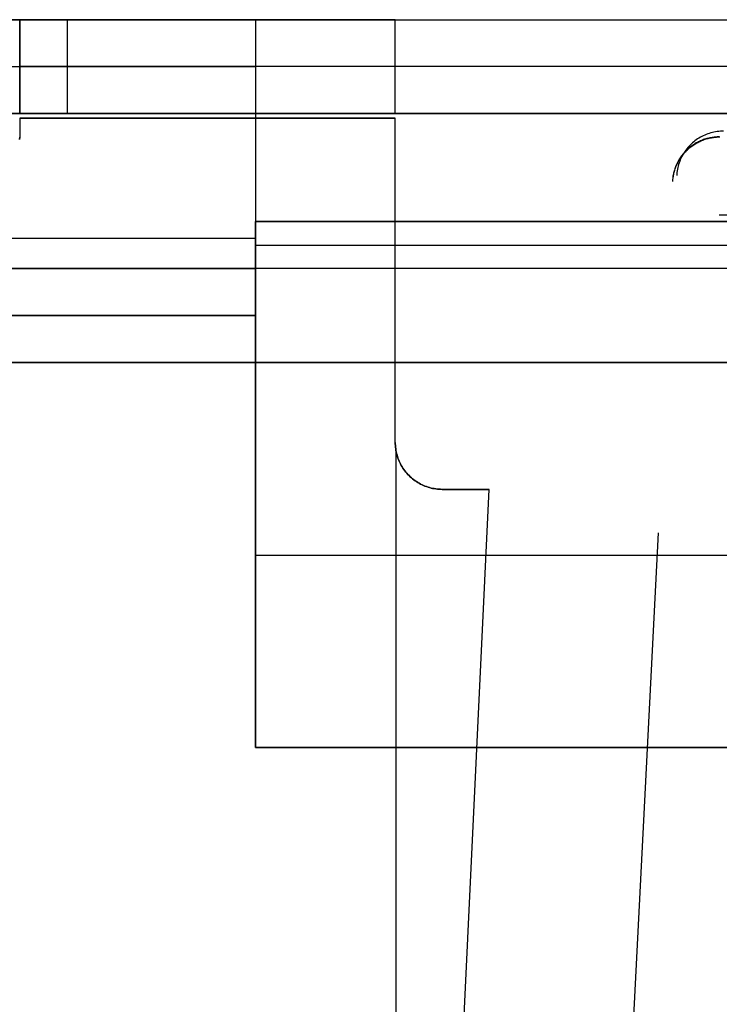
# Model space of a CAD drawing. Header units: millimetres. Extents: x -88 to 88, y -12 to 103.
# Tile 234 of 256: x -41.39 to -39.9, y 16.64 to 18.74. Entities that reach past the tile are written whole.
import ezdxf

# ---------------------------------------------------------------- set-up
doc = ezdxf.new("R2010")
doc.units = ezdxf.units.MM
doc.layers.add('Default', color=7, linetype='Continuous', true_color=0x000000)

msp = doc.modelspace()

# ---------------------------------------------------------------- linework, layer by layer
at = {"layer": 'Default', "color": 254, "true_color": 0xcad1ee}
for points in [[(-41.69117731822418, 18.73518742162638), (-40.89117731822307, 18.73518742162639)], [(-40.89117731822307, 18.73518742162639), (-41.69117731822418, 18.73518742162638)], [(-40.89117731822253, 18.73518742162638), (-41.69117731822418, 18.73518742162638)], [(-41.39317731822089, 18.73518742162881), (-41.39317731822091, 18.53518742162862)], [(-41.39317731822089, 18.73518742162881), (-37.69317731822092, 18.73518742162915)], [(-40.593177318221, 18.73518742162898), (-41.39317731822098, 18.73518742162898)], [(-41.39317731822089, 18.53518742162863), (-41.39317731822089, 18.73518742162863)], [(-41.39317731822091, 18.73518742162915), (-37.69317731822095, 18.73518742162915)], [(-41.29117731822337, 18.53518742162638), (-41.29117731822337, 18.73518742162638)], [(-40.89117731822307, 18.73518742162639), (-40.8911773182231, 18.53518742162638)], [(-40.89117731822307, 18.73518742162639), (-40.89117731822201, 17.18518742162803)], [(-40.59317731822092, 18.73518742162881), (-38.49317731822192, 18.73518742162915)], [(-40.59317731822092, 18.53518742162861), (-40.59317731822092, 18.73518742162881)], [(-40.59317731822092, 18.53518742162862), (-40.59317731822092, 18.73518742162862)], [(-41.69117731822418, 18.63518742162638), (-40.89117731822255, 18.63518742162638)], [(-37.69317731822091, 18.63518742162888), (-41.39317731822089, 18.63518742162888)], [(-38.49317731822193, 18.63518742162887), (-40.59317731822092, 18.63518742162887)], [(-44.49117731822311, 18.53518742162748), (-40.8911773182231, 18.53518742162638)], [(-40.89117731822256, 18.53518742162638), (-42.09230872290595, 18.53518742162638)], [(-40.8911773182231, 18.53518742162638), (-41.69117731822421, 18.53518742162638)], [(-37.69317731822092, 18.53518742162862), (-41.39317731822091, 18.53518742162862)], [(-40.593177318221, 18.53518742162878), (-41.39317731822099, 18.53518742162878)], [(-41.39317731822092, 18.53518742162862), (-37.69317731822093, 18.53518742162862)], [(-40.8911773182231, 18.53518742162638), (-40.89117731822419, 18.00518742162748)], [(-40.89117731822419, 18.53518742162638), (-40.89117731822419, 18.3051874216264)], [(-40.59317731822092, 18.53518742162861), (-38.49317731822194, 18.53518742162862)], [(-40.59317731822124, 18.52518742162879), (-41.39317731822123, 18.5251874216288)], [(-41.39317731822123, 18.5251874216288), (-41.39317731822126, 18.48518742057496)], [(-41.39317731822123, 18.52518742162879), (-41.39317731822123, 18.48518742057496)], [(-41.39317731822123, 18.52518742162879), (-40.59317731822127, 18.52518742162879)], [(-40.59317731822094, 17.83518742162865), (-40.59317731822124, 18.52518742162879)], [(-40.59317731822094, 17.83518742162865), (-40.59317731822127, 18.52518742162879)], [(-41.39326669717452, 18.48000999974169), (-41.39317731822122, 18.48518742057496)], [(-41.39317731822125, 18.48518742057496), (-41.39326669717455, 18.4800099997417)], [(-38.79117731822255, 18.30518742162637), (-40.89117731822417, 18.30518742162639)], [(-40.89117731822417, 18.30518742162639), (-38.79117731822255, 18.30518742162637)], [(-40.89117731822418, 18.20518742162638), (-40.89117731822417, 18.30518742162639)], [(-40.89117731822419, 18.20518742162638), (-40.89117731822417, 18.30518742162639)], [(-38.79117731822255, 18.30518742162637), (-40.89117731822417, 18.30518742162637)], [(-39.90293481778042, 18.31964961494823), (-39.19141981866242, 18.31964961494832)], [(-44.49117731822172, 18.27018742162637), (-40.89117731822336, 18.27018742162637)], [(-40.89117731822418, 18.25518742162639), (-38.79117731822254, 18.25518742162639)], [(-40.89117731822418, 18.25518742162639), (-38.79117731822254, 18.25518742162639)], [(-38.39117731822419, 18.20518742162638), (-46.99117731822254, 18.20518742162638)], [(-44.49117731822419, 18.20518742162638), (-40.89117731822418, 18.20518742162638)], [(-40.89117731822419, 18.20518742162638), (-44.49117731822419, 18.20518742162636)], [(-38.79117731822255, 18.20518742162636), (-40.89117731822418, 18.20518742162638)], [(-38.79117731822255, 18.20518742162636), (-40.89117731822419, 18.20518742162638)], [(-40.89117731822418, 18.20518742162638), (-40.89117731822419, 18.00518742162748)], [(-40.89117731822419, 18.00518742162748), (-40.89117731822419, 18.20518742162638)], [(-44.49117731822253, 18.10518742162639), (-40.89117731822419, 18.10518742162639)], [(-40.89117731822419, 18.10518742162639), (-44.49117731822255, 18.10518742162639)], [(-38.39117731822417, 18.0051874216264), (-46.99117731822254, 18.00518742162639)], [(-38.39117731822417, 18.00518742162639), (-46.99117731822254, 18.00518742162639)], [(-40.89117731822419, 18.00518742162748), (-44.49117731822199, 18.0051874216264)], [(-44.49117731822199, 18.0051874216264), (-40.89117731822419, 18.00518742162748)], [(-44.49117731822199, 18.0051874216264), (-40.89117731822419, 18.00518742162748)], [(-40.89117731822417, 18.00518742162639), (-44.4911773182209, 18.00518742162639)], [(-40.89117731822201, 17.18518742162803), (-40.89117731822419, 18.00518742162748)], [(-40.89117731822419, 18.00518742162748), (-38.79117731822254, 18.0051874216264)], [(-40.49317731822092, 17.73518742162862), (-40.49659142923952, 17.735245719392), (-40.50000155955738, 17.73542054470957), (-40.50340373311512, 17.73571169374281), (-40.50679398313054, 17.73611882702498), (-40.51016835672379, 17.7366414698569), (-40.51352291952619, 17.73727901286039), (-40.51685376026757, 17.73803071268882), (-40.52015699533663, 17.73889569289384), (-40.52342877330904, 17.7398729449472), (-40.52666527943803, 17.74096132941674), (-40.52986274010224, 17.74215957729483), (-40.53301742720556, 17.74346629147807), (-40.53612566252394, 17.74487994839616), (-40.53918382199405, 17.74639889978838), (-40.54218833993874, 17.74802137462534), (-40.54513571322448, 17.74974548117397), (-40.54802250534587, 17.75156920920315), (-40.55084535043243, 17.75349043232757), (-40.55360095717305, 17.75550691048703), (-40.55628611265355, 17.75761629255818), (-40.55889768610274, 17.75981611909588), (-40.5614326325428, 17.76210382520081), (-40.5638879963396, 17.76447674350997), (-40.56626091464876, 17.76693210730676), (-40.56854862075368, 17.76946705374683), (-40.57074844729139, 17.77207862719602), (-40.57285782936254, 17.77476378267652), (-40.57487430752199, 17.77751938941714), (-40.57679553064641, 17.7803422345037), (-40.57861925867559, 17.78322902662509), (-40.58034336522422, 17.78617639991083), (-40.58196584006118, 17.78918091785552), (-40.58348479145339, 17.79223907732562), (-40.5848984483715, 17.79534731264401), (-40.58620516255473, 17.79850199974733), (-40.58740341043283, 17.80169946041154), (-40.58849179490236, 17.80493596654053), (-40.58946904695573, 17.80820774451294), (-40.59033402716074, 17.811510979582), (-40.59108572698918, 17.81484182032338), (-40.59172326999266, 17.81819638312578), (-40.59224591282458, 17.82157075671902), (-40.59265304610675, 17.82496100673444), (-40.59294419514, 17.82836318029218), (-40.59311902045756, 17.83177331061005), (-40.59317731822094, 17.83518742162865)], [(-40.49317731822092, 17.73518742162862), (-40.49659142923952, 17.735245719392), (-40.50000155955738, 17.73542054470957), (-40.50340373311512, 17.73571169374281), (-40.50679398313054, 17.73611882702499), (-40.51016835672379, 17.7366414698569), (-40.51352291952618, 17.73727901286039), (-40.51685376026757, 17.73803071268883), (-40.52015699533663, 17.73889569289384), (-40.52342877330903, 17.73987294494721), (-40.52666527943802, 17.74096132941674), (-40.52986274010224, 17.74215957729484), (-40.53301742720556, 17.74346629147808), (-40.53612566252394, 17.74487994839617), (-40.53918382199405, 17.74639889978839), (-40.54218833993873, 17.74802137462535), (-40.54513571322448, 17.74974548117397), (-40.54802250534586, 17.75156920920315), (-40.55084535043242, 17.75349043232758), (-40.55360095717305, 17.75550691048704), (-40.55628611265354, 17.75761629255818), (-40.55889768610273, 17.75981611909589), (-40.5614326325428, 17.76210382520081), (-40.56388799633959, 17.76447674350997), (-40.56626091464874, 17.76693210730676), (-40.56854862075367, 17.76946705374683), (-40.57074844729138, 17.77207862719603), (-40.57285782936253, 17.77476378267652), (-40.57487430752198, 17.77751938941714), (-40.57679553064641, 17.7803422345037), (-40.57861925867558, 17.78322902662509), (-40.58034336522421, 17.78617639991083), (-40.58196584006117, 17.78918091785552), (-40.58348479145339, 17.79223907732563), (-40.58489844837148, 17.79534731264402), (-40.58620516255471, 17.79850199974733), (-40.58740341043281, 17.80169946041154), (-40.58849179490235, 17.80493596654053), (-40.58946904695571, 17.80820774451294), (-40.59033402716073, 17.811510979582), (-40.59108572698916, 17.81484182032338), (-40.59172326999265, 17.81819638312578), (-40.59224591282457, 17.82157075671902), (-40.59265304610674, 17.82496100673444), (-40.59294419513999, 17.82836318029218), (-40.59311902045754, 17.83177331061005), (-40.59317731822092, 17.83518742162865)], [(-40.59317731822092, 17.83518742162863), (-40.59311902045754, 17.83177331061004), (-40.59294419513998, 17.82836318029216), (-40.59265304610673, 17.82496100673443), (-40.59224591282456, 17.82157075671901), (-40.59172326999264, 17.81819638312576), (-40.59108572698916, 17.81484182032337), (-40.59033402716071, 17.81151097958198), (-40.58946904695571, 17.80820774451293), (-40.58849179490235, 17.80493596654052), (-40.58740341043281, 17.80169946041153), (-40.58620516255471, 17.79850199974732), (-40.58489844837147, 17.795347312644), (-40.58348479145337, 17.79223907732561), (-40.58196584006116, 17.78918091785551), (-40.58034336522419, 17.78617639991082), (-40.57861925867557, 17.78322902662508), (-40.57679553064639, 17.78034223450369), (-40.57487430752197, 17.77751938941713), (-40.57285782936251, 17.77476378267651), (-40.57074844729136, 17.77207862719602), (-40.56854862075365, 17.76946705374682), (-40.56626091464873, 17.76693210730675), (-40.56388799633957, 17.76447674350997), (-40.56143263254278, 17.76210382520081), (-40.55889768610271, 17.75981611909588), (-40.55628611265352, 17.75761629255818), (-40.55360095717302, 17.75550691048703), (-40.5508453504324, 17.75349043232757), (-40.54802250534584, 17.75156920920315), (-40.54513571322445, 17.74974548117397), (-40.54218833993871, 17.74802137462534), (-40.53918382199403, 17.74639889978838), (-40.53612566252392, 17.74487994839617), (-40.53301742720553, 17.74346629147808), (-40.52986274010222, 17.74215957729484), (-40.52666527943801, 17.74096132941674), (-40.52342877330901, 17.73987294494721), (-40.52015699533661, 17.73889569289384), (-40.51685376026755, 17.73803071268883), (-40.51352291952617, 17.73727901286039), (-40.51016835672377, 17.7366414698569), (-40.50679398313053, 17.73611882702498), (-40.50340373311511, 17.73571169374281), (-40.50000155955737, 17.73542054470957), (-40.49659142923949, 17.735245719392), (-40.4931773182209, 17.73518742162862)], [(-40.59117741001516, 13.56851882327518), (-40.59117741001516, 17.81528815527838)], [(-40.59117741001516, 13.56851882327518), (-40.59117741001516, 17.81528815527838)], [(-40.68271097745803, 11.64230738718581), (-40.3931773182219, 17.73518742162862)], [(-40.68271097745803, 11.64230738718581), (-40.3931773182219, 17.73518742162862)], [(-40.68271097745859, 11.64230738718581), (-40.39317731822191, 17.73518742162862)], [(-40.3931773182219, 17.73518742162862), (-40.49317731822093, 17.73518742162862)], [(-40.3931773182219, 17.73518742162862), (-40.49317731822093, 17.73518742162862)], [(-40.49317731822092, 17.73518742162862), (-40.3931773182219, 17.73518742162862)], [(-40.16411473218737, 15.06798374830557), (-40.03257778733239, 17.64234966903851)], [(-40.89117731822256, 17.59518742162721), (-38.79117731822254, 17.59518742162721)], [(-40.89117731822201, 17.18518742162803), (-38.79117731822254, 17.18518742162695)], [(-38.79117731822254, 17.18518742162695), (-40.89117731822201, 17.18518742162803)], [(-38.79117731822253, 17.18518742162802), (-40.89117731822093, 17.18518742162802)], [(-40.59117728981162, 15.735187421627), (-40.59117728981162, 17.18518742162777)]]:
    msp.add_lwpolyline(points, dxfattribs=at)
at = {"layer": 'Default', "color": 254, "true_color": 0xcad1ee, "extrusion": (1, 0, 0)}
for points in [[(18.73518742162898, -3.280000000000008), (18.73518742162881, -4.200000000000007)], [(18.73518742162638, -4.200000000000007), (18.73518742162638, -4.900000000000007)], [(18.52518742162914, -3.070000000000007), (18.53235705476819, -3.07012242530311), (18.53951832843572, -3.070489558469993), (18.54666289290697, -3.071100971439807), (18.55378241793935, -3.071955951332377), (18.56086860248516, -3.073053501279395), (18.56791318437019, -3.074392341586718), (18.57490794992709, -3.075970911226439), (18.58184474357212, -3.077787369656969), (18.58871547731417, -3.079839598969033), (18.59551214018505, -3.082125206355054), (18.60222680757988, -3.084641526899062), (18.60885165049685, -3.087385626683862), (18.61537894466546, -3.090354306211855), (18.62180107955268, -3.093544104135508), (18.62811056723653, -3.096951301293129), (18.63430005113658, -3.100571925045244), (18.6403623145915, -3.104401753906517), (18.64629028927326, -3.108436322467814), (18.65207706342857, -3.112670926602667), (18.65771588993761, -3.117100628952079), (18.66320019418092, -3.121720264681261), (18.66852358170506, -3.126524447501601), (18.67367984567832, -3.131507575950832), (18.67866297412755, -3.136663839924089), (18.68346715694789, -3.141987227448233), (18.68808679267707, -3.147471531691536), (18.69251649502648, -3.153110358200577), (18.69675109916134, -3.158897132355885), (18.70078566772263, -3.16482510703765), (18.70461549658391, -3.170887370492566), (18.70823612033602, -3.177076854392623), (18.71164331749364, -3.183386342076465), (18.71483311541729, -3.18980847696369), (18.71780179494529, -3.196335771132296), (18.72054589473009, -3.202960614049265), (18.72306221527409, -3.2096752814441), (18.72534782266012, -3.216471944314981), (18.72740005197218, -3.223342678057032), (18.72921651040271, -3.230279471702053), (18.73079508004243, -3.237274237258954), (18.73213392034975, -3.244318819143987), (18.73323147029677, -3.251405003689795), (18.73408645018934, -3.25852452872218), (18.73469786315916, -3.265669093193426), (18.73506499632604, -3.272830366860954), (18.73518742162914, -3.280000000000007)], [(18.73518742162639, -4.200000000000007), (18.73518742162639, -4.900000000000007)], [(18.73518742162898, -3.280000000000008), (18.73518742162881, -3.700000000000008)], [(18.61018742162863, -3.087971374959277), (18.61018742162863, -4.200000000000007)], [(18.53518742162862, -4.200000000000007), (18.53518742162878, -3.280000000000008)], [(18.52518742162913, -3.270000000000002), (18.52552883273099, -3.27000582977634), (18.52586984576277, -3.270023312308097), (18.52621006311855, -3.270052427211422), (18.52654908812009, -3.270093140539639), (18.52688652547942, -3.27014540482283), (18.52722198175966, -3.270209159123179), (18.52755506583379, -3.270284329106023), (18.5278853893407, -3.270370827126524), (18.52821256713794, -3.270468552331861), (18.52853621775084, -3.270577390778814), (18.52885596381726, -3.270697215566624), (18.52917143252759, -3.270827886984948), (18.52948225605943, -3.270969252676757), (18.52978807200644, -3.271121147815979), (18.53008852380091, -3.271283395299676), (18.53038326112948, -3.271455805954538), (18.53067194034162, -3.271638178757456), (18.53095422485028, -3.271830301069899), (18.53122978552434, -3.272031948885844), (18.53149830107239, -3.272242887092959), (18.53175945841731, -3.27246286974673), (18.53201295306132, -3.272691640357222), (18.53225848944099, -3.272928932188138), (18.53249578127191, -3.273174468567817), (18.5327245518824, -3.273427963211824), (18.53294453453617, -3.273689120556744), (18.53315547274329, -3.273957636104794), (18.53335712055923, -3.274233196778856), (18.53354924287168, -3.274515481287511), (18.5337316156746, -3.274804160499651), (18.53390402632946, -3.275098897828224), (18.53406627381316, -3.275399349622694), (18.53421816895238, -3.275705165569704), (18.53435953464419, -3.276015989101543), (18.53449020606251, -3.276331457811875), (18.53461003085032, -3.276651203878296), (18.53471886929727, -3.276974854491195), (18.53481659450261, -3.277302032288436), (18.53490309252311, -3.277632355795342), (18.53497826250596, -3.27796543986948), (18.5350420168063, -3.27830089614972), (18.5350942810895, -3.278638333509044), (18.53513499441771, -3.278977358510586), (18.53516410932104, -3.27931757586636), (18.53518159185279, -3.279658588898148), (18.53518742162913, -3.280000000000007)], [(18.53518742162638, -3.270000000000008), (18.53518742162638, -4.200000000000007)], [(18.53518742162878, -3.280000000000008), (18.53518742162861, -3.700000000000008)], [(18.48518742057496, -3.270000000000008), (18.48518742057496, -3.070000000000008)], [(18.30518742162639, -4.700000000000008), (18.30518742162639, -3.900000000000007)], [(18.28518742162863, -3.270000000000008), (18.28518742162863, -3.070000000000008)], [(18.20518742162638, -4.500000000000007), (18.20518742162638, -4.700000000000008)], [(18.00518742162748, -3.270000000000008), (18.00518742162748, -3.900000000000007)], [(18.00518742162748, -4.500000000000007), (18.00518742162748, -4.700000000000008)], [(17.9601874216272, -4.900000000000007), (17.9601874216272, -4.700000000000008)], [(17.83518742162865, -3.070000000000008), (17.83518742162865, -3.270000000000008)], [(17.73518742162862, -3.270000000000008), (17.73518742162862, -3.070000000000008)], [(17.73518742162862, -3.270000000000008), (17.73518742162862, -3.070000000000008)], [(17.73518742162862, -3.070000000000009), (17.73518742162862, -3.270000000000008)], [(17.73518742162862, -3.070000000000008), (17.73518742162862, -3.270000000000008)], [(17.18518742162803, -4.700000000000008), (17.18518742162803, -4.900000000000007)]]:
    msp.add_lwpolyline(points, dxfattribs=at)
at = {"layer": 'Default', "color": 254, "true_color": 0xcad1ee, "extrusion": (1, 8.274724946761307e-13, 2.113216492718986e-12)}
msp.add_lwpolyline([(18.52518742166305, -3.069999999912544), (18.53235705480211, -3.070122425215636), (18.53951832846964, -3.070489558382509), (18.5466628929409, -3.071100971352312), (18.55378241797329, -3.071955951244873), (18.5608686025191, -3.073053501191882), (18.56791318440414, -3.074392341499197), (18.57490794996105, -3.075970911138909), (18.58184474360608, -3.077787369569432), (18.58871547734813, -3.07983959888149), (18.59551214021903, -3.082125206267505), (18.60222680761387, -3.084641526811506), (18.60885165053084, -3.087385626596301), (18.61537894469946, -3.09035430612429), (18.62180107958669, -3.09354410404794), (18.62811056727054, -3.096951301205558), (18.63430005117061, -3.10057192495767), (18.64036231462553, -3.104401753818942), (18.6462902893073, -3.108436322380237), (18.65207706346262, -3.112670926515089), (18.65771588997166, -3.1171006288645), (18.66320019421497, -3.121720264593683), (18.66852358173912, -3.126524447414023), (18.67367984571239, -3.131507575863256), (18.67866297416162, -3.136663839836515), (18.68346715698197, -3.14198722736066), (18.68808679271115, -3.147471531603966), (18.69251649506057, -3.15311035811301), (18.69675109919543, -3.158897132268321), (18.70078566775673, -3.16482510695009), (18.704615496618, -3.17088737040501), (18.70823612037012, -3.177076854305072), (18.71164331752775, -3.183386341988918), (18.7148331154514, -3.189808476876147), (18.71780179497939, -3.196335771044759), (18.7205458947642, -3.202960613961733), (18.7230622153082, -3.209675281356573), (18.72534782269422, -3.21647194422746), (18.72740005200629, -3.223342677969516), (18.72921651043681, -3.230279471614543), (18.73079508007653, -3.237274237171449), (18.73213392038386, -3.244318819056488), (18.73323147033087, -3.251405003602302), (18.73408645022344, -3.258524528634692), (18.73469786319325, -3.265669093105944), (18.73506499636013, -3.272830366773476), (18.73518742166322, -3.279999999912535)], dxfattribs=at)
at = {"layer": 'Default', "color": 254, "true_color": 0xcad1ee, "extrusion": (1, 8.472927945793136e-13, 1.930024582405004e-12)}
msp.add_lwpolyline([(18.52518742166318, -3.069999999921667), (18.53235705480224, -3.070122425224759), (18.53951832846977, -3.070489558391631), (18.54666289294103, -3.071100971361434), (18.55378241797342, -3.071955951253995), (18.56086860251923, -3.073053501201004), (18.56791318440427, -3.074392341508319), (18.57490794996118, -3.075970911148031), (18.58184474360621, -3.077787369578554), (18.58871547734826, -3.079839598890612), (18.59551214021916, -3.082125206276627), (18.602226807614, -3.084641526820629), (18.60885165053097, -3.087385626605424), (18.61537894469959, -3.090354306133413), (18.62180107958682, -3.093544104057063), (18.62811056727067, -3.096951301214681), (18.63430005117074, -3.100571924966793), (18.64036231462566, -3.104401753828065), (18.64629028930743, -3.10843632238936), (18.65207706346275, -3.112670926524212), (18.6577158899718, -3.117100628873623), (18.6632001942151, -3.121720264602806), (18.66852358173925, -3.126524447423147), (18.67367984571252, -3.131507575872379), (18.67866297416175, -3.136663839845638), (18.6834671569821, -3.141987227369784), (18.68808679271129, -3.147471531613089), (18.6925164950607, -3.153110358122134), (18.69675109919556, -3.158897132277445), (18.70078566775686, -3.164825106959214), (18.70461549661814, -3.170887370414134), (18.70823612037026, -3.177076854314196), (18.71164331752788, -3.183386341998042), (18.71483311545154, -3.189808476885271), (18.71780179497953, -3.196335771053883), (18.72054589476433, -3.202960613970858), (18.72306221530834, -3.209675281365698), (18.72534782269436, -3.216471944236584), (18.72740005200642, -3.223342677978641), (18.72921651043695, -3.230279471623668), (18.73079508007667, -3.237274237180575), (18.73213392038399, -3.244318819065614), (18.73323147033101, -3.251405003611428), (18.73408645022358, -3.258524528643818), (18.73469786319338, -3.26566909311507), (18.73506499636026, -3.272830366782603), (18.73518742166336, -3.279999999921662)], dxfattribs=at)
at = {"layer": 'Default', "color": 254, "true_color": 0xcad1ee, "extrusion": (1, 1.829557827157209e-11, 4.17434885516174e-11)}
msp.add_lwpolyline([(18.53518742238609, -3.279999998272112), (18.53518159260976, -3.279658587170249), (18.53516411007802, -3.279317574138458), (18.5351349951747, -3.278977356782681), (18.5350942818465, -3.278638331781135), (18.53504201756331, -3.278300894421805), (18.53497826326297, -3.27796543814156), (18.53490309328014, -3.277632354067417), (18.53481659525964, -3.277302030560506), (18.53471887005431, -3.276974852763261), (18.53461003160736, -3.276651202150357), (18.53449020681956, -3.27633145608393), (18.53435953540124, -3.276015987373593), (18.53421816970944, -3.275705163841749), (18.53406627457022, -3.275399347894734), (18.53390402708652, -3.27509889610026), (18.53373161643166, -3.274804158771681), (18.53354924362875, -3.274515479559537), (18.5333571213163, -3.274233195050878), (18.53315547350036, -3.273957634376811), (18.53294453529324, -3.273689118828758), (18.53272455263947, -3.273427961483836), (18.53249578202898, -3.273174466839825), (18.53225849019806, -3.272928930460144), (18.53201295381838, -3.272691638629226), (18.53175945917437, -3.272462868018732), (18.53149830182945, -3.27224288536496), (18.5312297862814, -3.272031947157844), (18.53095422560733, -3.271830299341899), (18.53067194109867, -3.271638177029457), (18.53038326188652, -3.27145580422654), (18.53008852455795, -3.271283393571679), (18.52978807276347, -3.271121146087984), (18.52948225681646, -3.270969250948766), (18.52917143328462, -3.27082788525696), (18.52885596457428, -3.27069721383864), (18.52853621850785, -3.270577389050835), (18.52821256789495, -3.270468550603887), (18.5278853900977, -3.270370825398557), (18.52755506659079, -3.270284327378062), (18.52722198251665, -3.270209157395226), (18.52688652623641, -3.270145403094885), (18.52654908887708, -3.270093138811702), (18.52621006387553, -3.270052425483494), (18.52586984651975, -3.270023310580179), (18.52552883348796, -3.270005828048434), (18.5251874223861, -3.269999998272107)], dxfattribs=at)
at = {"layer": 'Default', "color": 254, "true_color": 0xcad1ee, "extrusion": (1, 1.515909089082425e-11, 4.144917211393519e-11)}
msp.add_lwpolyline([(18.52518742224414, -3.269999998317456), (18.52552883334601, -3.270005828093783), (18.52586984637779, -3.270023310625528), (18.52621006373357, -3.270052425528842), (18.52654908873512, -3.27009313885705), (18.52688652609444, -3.270145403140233), (18.52722198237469, -3.270209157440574), (18.52755506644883, -3.27028432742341), (18.52788538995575, -3.270370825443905), (18.52821256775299, -3.270468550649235), (18.5285362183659, -3.270577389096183), (18.52885596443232, -3.270697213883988), (18.52917143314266, -3.270827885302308), (18.5294822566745, -3.270969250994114), (18.52978807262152, -3.271121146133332), (18.53008852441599, -3.271283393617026), (18.53038326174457, -3.271455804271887), (18.53067194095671, -3.271638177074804), (18.53095422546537, -3.271830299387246), (18.53122978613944, -3.272031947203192), (18.53149830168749, -3.272242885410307), (18.53175945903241, -3.272462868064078), (18.53201295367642, -3.272691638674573), (18.5322584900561, -3.27292893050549), (18.53249578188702, -3.273174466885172), (18.53272455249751, -3.273427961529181), (18.53294453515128, -3.273689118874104), (18.5331554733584, -3.273957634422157), (18.53335712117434, -3.274233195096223), (18.53354924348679, -3.274515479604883), (18.5337316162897, -3.274804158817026), (18.53390402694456, -3.275098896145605), (18.53406627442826, -3.275399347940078), (18.53421816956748, -3.275705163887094), (18.53435953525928, -3.276015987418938), (18.5344902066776, -3.276331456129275), (18.53461003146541, -3.2766512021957), (18.53471886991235, -3.276974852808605), (18.53481659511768, -3.27730203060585), (18.53490309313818, -3.277632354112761), (18.53497826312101, -3.277965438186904), (18.53504201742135, -3.278300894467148), (18.53509428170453, -3.278638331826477), (18.53513499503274, -3.278977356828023), (18.53516410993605, -3.279317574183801), (18.5351815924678, -3.279658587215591), (18.53518742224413, -3.279999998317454)], dxfattribs=at)
at = {"layer": 'Default', "color": 254, "true_color": 0xcad1ee, "extrusion": (0.003969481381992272, 0.0776884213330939, 0.9969697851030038)}
msp.add_lwpolyline([(40.78577055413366, -16.48799533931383), (40.7892166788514, -16.48776006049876), (40.79265262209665, -16.48740590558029), (40.79607428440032, -16.4869332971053), (40.79947758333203, -16.48634279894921), (40.80285845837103, -16.48563511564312), (40.80621287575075, -16.48481109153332), (40.80953683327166, -16.48387170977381), (40.81282636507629, -16.48281809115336), (40.81607754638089, -16.4816514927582), (40.81928649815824, -16.48037330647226), (40.82244939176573, -16.47898505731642), (40.82556245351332, -16.47748840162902), (40.82862196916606, -16.47588512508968), (40.83162428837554, -16.47417714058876), (40.83456582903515, -16.47236648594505), (40.83744308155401, -16.47045532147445), (40.84025261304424, -16.46844592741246), (40.84299107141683, -16.46634070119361), (40.84565518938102, -16.464142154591), (40.84824178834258, -16.46185291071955), (40.85074778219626, -16.45947570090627), (40.85317018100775, -16.45701336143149), (40.85550609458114, -16.45446883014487), (40.85775273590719, -16.4518451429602), (40.85990742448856, -16.4491454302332), (40.86196758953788, -16.44637291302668), (40.86393077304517, -16.44353089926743), (40.86579463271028, -16.4406227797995), (40.86755694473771, -16.43765202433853), (40.86921560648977, -16.43462217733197), (40.87076863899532, -16.43153685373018), (40.87221418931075, -16.42839973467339), (40.87355053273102, -16.42521456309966), (40.87477607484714, -16.42198513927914), (40.8758893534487, -16.41871531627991), (40.87688904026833, -16.41540899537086), (40.87777394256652, -16.41207012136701), (40.8785430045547, -16.4087026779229), (40.87919530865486, -16.40531068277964), (40.87973007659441, -16.40189818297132), (40.88014667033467, -16.39846924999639), (40.88044459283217, -16.39502797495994), (40.88062348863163, -16.39157846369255), (40.88068314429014, -16.38812483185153)], dxfattribs=at)
at = {"layer": 'Default', "color": 254, "true_color": 0xcad1ee, "extrusion": (1.175817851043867e-13, 0.07768903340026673, 0.9969776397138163)}
msp.add_lwpolyline([(40.00201220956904, -18.44667133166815), (40.00187888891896, -18.44882915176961), (40.00169723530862, -18.45100174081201), (40.00146618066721, -18.4531876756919), (40.00118470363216, -18.4553854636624), (40.00085183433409, -18.45759354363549), (40.00046665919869, -18.45981028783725), (40.00002832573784, -18.46203400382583), (39.99953604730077, -18.46426293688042), (39.99898910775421, -18.46649527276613), (39.99838686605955, -18.46872914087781), (39.99772876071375, -18.47096261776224), (39.99701431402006, -18.47319373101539), (39.9962431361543, -18.47542046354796), (39.99541492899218, -18.47764075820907), (39.99452948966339, -18.4798525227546), (39.99358671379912, -18.48205363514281), (39.99258659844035, -18.4842419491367), (39.99152924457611, -18.48641530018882), (39.99041485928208, -18.48857151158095), (39.98924375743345, -18.49070840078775), (39.98801636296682, -18.4928237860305), (39.98673320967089, -18.49491549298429), (39.98539494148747, -18.49698136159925), (39.984002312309, -18.49901925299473), (39.98255618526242, -18.50102705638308), (39.98105753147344, -18.50300269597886), (39.97950742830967, -18.50494413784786), (39.97790705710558, -18.50684939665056), (39.97625770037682, -18.50871654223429), (39.97456073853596, -18.51054370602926), (39.97281764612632, -18.51232908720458), (39.97102998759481, -18.5140709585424), (39.9691994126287, -18.51576767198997), (39.96732765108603, -18.51741766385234), (39.96541650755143, -18.51901945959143), (39.96346785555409, -18.52057167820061), (39.96148363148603, -18.52207303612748), (39.9594658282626, -18.52352235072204), (39.95741648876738, -18.52491854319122), (39.95533769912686, -18.52626064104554), (39.95323158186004, -18.52754778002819), (39.95110028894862, -18.52877920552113), (39.94894599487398, -18.52995427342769), (39.94677088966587, -18.53107245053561), (39.94457717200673, -18.53213331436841), (39.94236704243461, -18.5331365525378), (39.94014269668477, -18.53408196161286), (39.93790631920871, -18.53496944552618), (39.93566007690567, -18.53579901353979), (39.93340611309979, -18.53657077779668), (39.93114654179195, -18.53728495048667), (39.9288834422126, -18.53794184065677), (39.92661885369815, -18.53854185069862), (39.92435477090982, -18.53908547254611), (39.92209313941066, -18.53957328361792), (39.91983585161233, -18.54000594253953), (39.91758474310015, -18.54038418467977), (39.91534158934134, -18.54070881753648), (39.91310810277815, -18.54098071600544), (39.91088593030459, -18.54120081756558), (39.90867665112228, -18.54137011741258), (39.90648177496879, -18.54148966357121), (39.90430274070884, -18.54156055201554), (39.90214091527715, -18.54158392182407)], dxfattribs=at)
at = {"layer": 'Default', "color": 254, "true_color": 0xcad1ee, "extrusion": (9.57622267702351e-13, 0.07768903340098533, 0.9969776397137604)}
msp.add_lwpolyline([(39.90293481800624, -18.54158392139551), (39.90509664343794, -18.54156055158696), (39.90727567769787, -18.5414896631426), (39.90947055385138, -18.54137011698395), (39.91167983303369, -18.54120081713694), (39.91390200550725, -18.54098071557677), (39.91613549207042, -18.54070881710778), (39.91837864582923, -18.54038418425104), (39.92062975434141, -18.54000594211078), (39.92288704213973, -18.53957328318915), (39.92514867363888, -18.53908547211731), (39.92741275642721, -18.53854185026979), (39.92967734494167, -18.53794184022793), (39.931940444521, -18.53728495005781), (39.93420001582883, -18.5365707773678), (39.93645397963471, -18.53579901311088), (39.93870022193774, -18.53496944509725), (39.9409365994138, -18.53408196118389), (39.94316094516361, -18.53313655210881), (39.94537107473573, -18.5321333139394), (39.94756479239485, -18.53107245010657), (39.94973989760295, -18.52995427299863), (39.95189419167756, -18.52877920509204), (39.95402548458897, -18.52754777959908), (39.9561316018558, -18.52626064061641), (39.95821039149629, -18.52491854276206), (39.9602597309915, -18.52352235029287), (39.96227753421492, -18.52207303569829), (39.96426175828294, -18.52057167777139), (39.9662104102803, -18.51901945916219), (39.96812155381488, -18.51741766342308), (39.96999331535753, -18.5157676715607), (39.97182389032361, -18.51407095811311), (39.97361154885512, -18.51232908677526), (39.97535464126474, -18.51054370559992), (39.97705160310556, -18.50871654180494), (39.97870095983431, -18.50684939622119), (39.98030133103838, -18.50494413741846), (39.98185143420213, -18.50300269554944), (39.98335008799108, -18.50102705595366), (39.98479621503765, -18.49901925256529), (39.9861888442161, -18.49698136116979), (39.9875271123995, -18.49491549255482), (39.98881026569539, -18.49282378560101), (39.99003766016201, -18.49070840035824), (39.99120876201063, -18.48857151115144), (39.99232314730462, -18.4864152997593), (39.99338050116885, -18.48424194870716), (39.9943806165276, -18.48205363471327), (39.99532339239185, -18.47985252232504), (39.99620883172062, -18.47764075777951), (39.9970370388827, -18.47542046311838), (39.99780821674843, -18.47319373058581), (39.9985226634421, -18.47096261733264), (39.99918076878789, -18.4687291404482), (39.99978301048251, -18.46649527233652), (40.00032995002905, -18.4642629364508), (40.0008222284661, -18.46203400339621), (40.00126056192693, -18.45981028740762), (40.0016457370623, -18.45759354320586), (40.00197860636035, -18.45538546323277), (40.00226008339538, -18.45318767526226), (40.00249113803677, -18.45100174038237), (40.00267279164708, -18.44882915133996), (40.00280611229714, -18.44667133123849)], dxfattribs=at)
at = {"layer": 'Default', "color": 254, "true_color": 0xcad1ee, "extrusion": (0.9987050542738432, -0.05072073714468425, 0.003952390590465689)}
msp.add_lwpolyline([(12.58925608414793, -2.92096536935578), (16.18813604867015, -3.201043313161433)], dxfattribs=at)
at = {"layer": 'Default', "color": 254, "true_color": 0xcad1ee, "extrusion": (0.9999921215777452, -0.0003083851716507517, -0.003957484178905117)}
msp.add_lwpolyline([(18.21268664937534, -3.720326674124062), (18.2282247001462, -3.520929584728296)], dxfattribs=at)
at = {"layer": 'Default', "color": 254, "true_color": 0xcad1ee, "extrusion": (0.9987050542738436, -0.0507207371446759, 0.003952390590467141)}
msp.add_lwpolyline([(12.57369800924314, -3.120359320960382), (16.17257797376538, -3.400437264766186)], dxfattribs=at)

doc.saveas('drawing.dxf')
